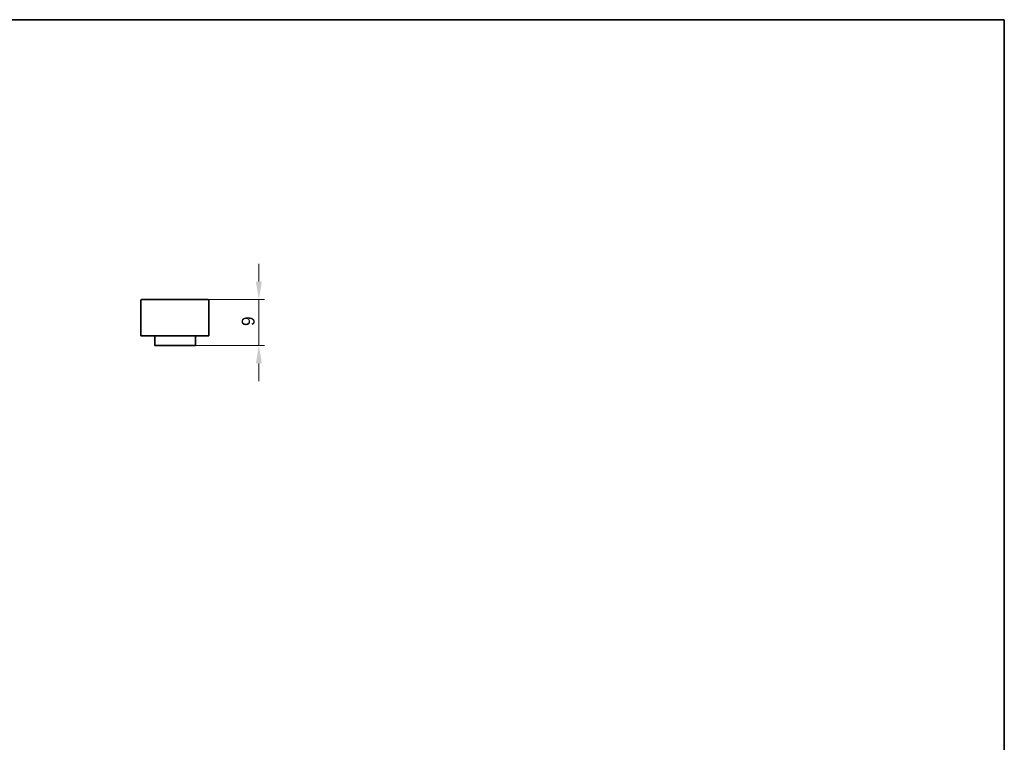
# Model space of a CAD drawing. Header units: millimetres. Extents: x 7 to 414, y 7 to 290.
# Tile 86 of 86: x 220 to 413, y 148 to 290. Entities that reach past the tile are written whole.
import ezdxf

# ---------------------------------------------------------------- set-up
doc = ezdxf.new("R2010")
doc.units = ezdxf.units.MM
for name, color, linetype, lineweight in [('Bemaßung (ISO)', 7, 'Continuous', 9), ('Rahmen (ISO)', 7, 'Continuous', 35), ('Sichtbar (ISO)', 7, 'Continuous', 35)]:
    doc.layers.add(name, color=color, linetype=linetype, lineweight=lineweight)
doc.styles.add('MoltoLuce 2_5 mm', font='txt')
doc.dimstyles.new('Standard (MoltoLuce)', dxfattribs={"dimtxt": 2.5, "dimasz": 3.5, "dimexe": 1.1, "dimexo": 0, "dimgap": 0.8, "dimtad": 1, "dimrnd": 1e-08, "dimtxsty": 'MoltoLuce 2_5 mm', "dimcen": 0.09, "dimdle": 10, "dimclrd": 256, "dimclre": 256, "dimclrt": 256, "dimadec": 1, "dimazin": 2, "dimtfac": 0.8, "dimtdec": 3, "dimtmove": 0, "dimatfit": 3, "dimfxl": 1, "dimtolj": 1, "dimlwd": -1, "dimlwe": -1, "dimarcsym": 0})

# ---------------------------------------------------------------- blocks, each defined once
blk = doc.blocks.new('Ränder MoltoLuce')
at = {"layer": 'Rahmen (ISO)'}
for p, q in [((7, 290), (413, 290)), ((413, 290), (413, 7))]:
    blk.add_line(p, q, dxfattribs=at)
blk = doc.blocks.new('*D15')
at = {"layer": 'Bemaßung (ISO)'}
for p, q in [((267.04, 238.72), (267.04, 242.22)), ((257.04, 235.22), (268.14, 235.22)), ((267.04, 235.22), (267.04, 231.72)), ((267.04, 231.72), (267.04, 229.7)), ((267.04, 226.2), (267.04, 229.7)), ((254.54, 226.2), (268.14, 226.2)), ((267.04, 222.7), (267.04, 219.2))]:
    blk.add_line(p, q, dxfattribs=at)
for points in [[(266.46, 238.72), (267.63, 238.72), (267.04, 235.22)], [(266.46, 222.7), (267.63, 222.7), (267.04, 226.2)]]:
    blk.add_solid(points, dxfattribs=at)
at = {"layer": 'Defpoints', "color": 0}
for p in [(257.04, 235.22), (254.54, 226.2), (267.04, 226.2)]:
    blk.add_point(p, dxfattribs=at)
at = {"layer": 'Bemaßung (ISO)', "insert": (263.69, 230.02), "char_height": 2.5, "attachment_point": 1, "rotation": 90, "style": 'MoltoLuce 2_5 mm'}
blk.add_mtext('\\A1;9', dxfattribs=at)

msp = doc.modelspace()

# ---------------------------------------------------------------- linework, layer by layer
at = {"layer": 'Sichtbar (ISO)'}
for p, q in [((257.044, 235.216), (244.134, 235.216)), ((243.934, 235.016), (243.934, 228.116)), ((257.244, 228.116), (257.244, 235.016)), ((244.134, 228.116), (243.934, 228.116)), ((257.044, 228.116), (244.134, 228.116)), ((246.644, 228.096), (246.644, 226.296)), ((254.644, 226.296), (254.644, 228.096)), ((257.244, 228.116), (257.044, 228.116)), ((246.744, 226.196), (254.544, 226.196))]:
    msp.add_line(p, q, dxfattribs=at)
for centre, radius, start, end in [((244.134, 235.016), 0.2, 90, 180), ((257.044, 235.016), 0.2, 0, 90), ((246.744, 228.096), 0.1, 168.46304, 180), ((254.544, 228.096), 0.1, 0, 11.53696), ((246.744, 226.296), 0.1, 180, 270), ((254.544, 226.296), 0.1, 270, 0)]:
    msp.add_arc(centre, radius, start, end, dxfattribs=at)

# ---------------------------------------------------------------- block references
msp.add_blockref('Ränder MoltoLuce', (0, 0))

# ---------------------------------------------------------------- dimensions: what is measured, and where the dimension line sits
at = {"layer": 'Bemaßung (ISO)'}
dim = msp.add_linear_dim(base=(267.044, 226.196), p1=(257.044, 235.216), p2=(254.544, 226.196), angle=90, dimstyle='Standard (MoltoLuce)', override={"dimgap": 0.8, "dimdec": 1, "dimtol": 0, "dimlim": 0, "dimtp": 0, "dimtm": 0, "dimtdec": 3, "dimtofl": 0}, dxfattribs=at)
dim.commit()
dim.dimension.update_dxf_attribs({"geometry": '*D15', "text_midpoint": (267.044, 230.706), "dimtype": 160})

doc.saveas('drawing.dxf')
